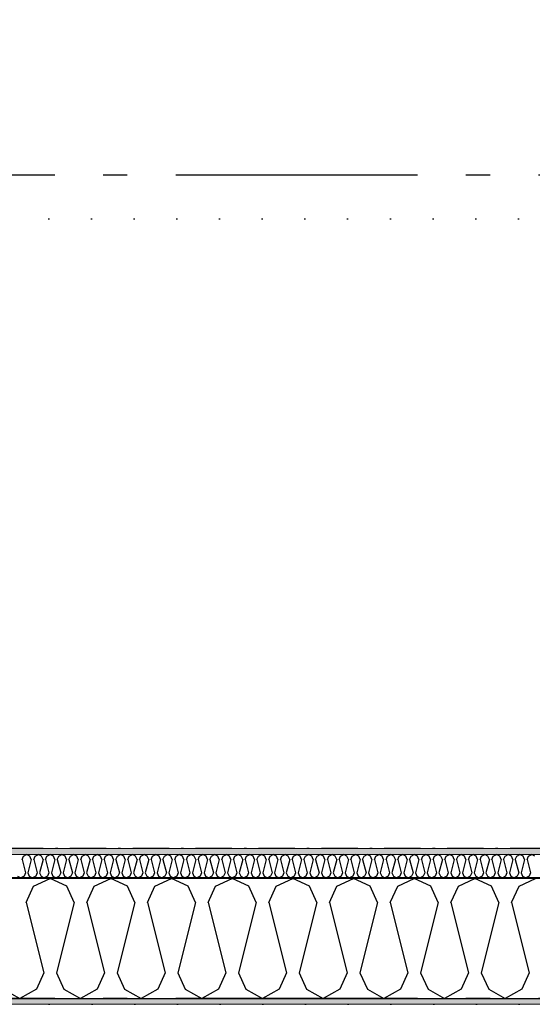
# Model space of a CAD drawing. Header units: millimetres. Extents: x -150 to 340869, y -1115 to 365939.
# Tile 16 of 193: x 283712 to 284772, y 347759 to 349792. Entities that reach past the tile are written whole.
import ezdxf
from ezdxf.enums import TextEntityAlignment as Align

# ---------------------------------------------------------------- set-up
doc = ezdxf.new("R2010")
doc.units = ezdxf.units.MM
doc.header["$LTSCALE"] = 0.5
doc.header["$MEASUREMENT"] = 0
for name, pattern in [('Akselinje', [1500, 1000, -200, 100, -200]), ('Over snittplan', [260, 150, -50, 10, -50]), ('PLINE', [0]), ('Tett prikk', [176.388884, 0, -176.388884])]:
    doc.linetypes.add(name, pattern=pattern)
for name, color, linetype in [('232- Ikke-bærende yttervegger (Skravur)(Nye konstruksjoner)', 7, 'Continuous'), ('232- Ikke-bærende yttervegger(Nye konstruksjoner)', 7, 'Continuous'), ('255- Gulvoverflate(Nye konstruksjoner)', 7, 'Continuous'), ('26-- Yttertak(Nye konstruksjoner)', 7, 'Continuous'), ('82-- Modullinjer(Nye konstruksjoner)', 7, 'Continuous')]:
    doc.layers.add(name, color=color, linetype=linetype)
doc.layers.add('235- Utvendig kledning og overflate(Nye konstruksjoner)', color=7, linetype='Continuous', lineweight=0)
doc.layers.add('236- Innvendig kledning og overflate(Nye konstruksjoner)', color=7, linetype='Continuous', lineweight=0)
doc.styles.add('GENERATED_STYLE_4', font='arial.ttf')
pattern_1 = [(0, (0, 0), (0, 43.30127), [0, -25]), (0, (12.5, 21.65), (0, 43.30127), [0, -25])]

# ---------------------------------------------------------------- blocks, each defined once
blk = doc.blocks.new('*X18')
at = {"layer": '232- Ikke-bærende yttervegger (Skravur)(Nye konstruksjoner)', "linetype": 'PLINE'}
for p, q in [((283717.1, 348058), (283720, 348064.5)), ((283717.1, 348058), (283724.1, 348029.9)), ((283720, 348064.5), (283726.7, 348067.7)), ((283733.3, 348064.5), (283726.7, 348067.7)), ((283736.3, 348058), (283729.2, 348029.9)), ((283736.3, 348058), (283733.3, 348064.5)), ((283741.4, 348058), (283744.3, 348064.5)), ((283741.4, 348058), (283748.4, 348029.9)), ((283744.3, 348064.5), (283750.9, 348067.7)), ((283757.6, 348064.5), (283750.9, 348067.7)), ((283760.5, 348058), (283753.5, 348029.9)), ((283760.5, 348058), (283757.6, 348064.5)), ((283765.6, 348058), (283768.6, 348064.5)), ((283765.6, 348058), (283772.7, 348029.9)), ((283768.6, 348064.5), (283775.2, 348067.7)), ((283781.9, 348064.5), (283775.2, 348067.7)), ((283784.8, 348058), (283777.8, 348029.9)), ((283784.8, 348058), (283781.9, 348064.5)), ((283789.9, 348058), (283792.9, 348064.5)), ((283789.9, 348058), (283797, 348029.9)), ((283792.9, 348064.5), (283799.5, 348067.7)), ((283806.1, 348064.5), (283799.5, 348067.7)), ((283809.1, 348058), (283802.1, 348029.9)), ((283809.1, 348058), (283806.1, 348064.5)), ((283814.2, 348058), (283817.2, 348064.5)), ((283814.2, 348058), (283821.2, 348029.9)), ((283817.2, 348064.5), (283823.8, 348067.7)), ((283830.4, 348064.5), (283823.8, 348067.7)), ((283833.4, 348058), (283826.3, 348029.9)), ((283833.4, 348058), (283830.4, 348064.5)), ((283838.5, 348058), (283841.4, 348064.5)), ((283838.5, 348058), (283845.5, 348029.9)), ((283841.4, 348064.5), (283848.1, 348067.7)), ((283854.7, 348064.5), (283848.1, 348067.7)), ((283857.7, 348058), (283850.6, 348029.9)), ((283857.7, 348058), (283854.7, 348064.5)), ((283862.8, 348058), (283865.7, 348064.5)), ((283862.8, 348058), (283869.8, 348029.9)), ((283865.7, 348064.5), (283872.4, 348067.7)), ((283879, 348064.5), (283872.4, 348067.7)), ((283881.9, 348058), (283874.9, 348029.9)), ((283881.9, 348058), (283879, 348064.5)), ((283887, 348058), (283890, 348064.5)), ((283887, 348058), (283894.1, 348029.9)), ((283890, 348064.5), (283896.6, 348067.7)), ((283903.3, 348064.5), (283896.6, 348067.7)), ((283906.2, 348058), (283899.2, 348029.9)), ((283906.2, 348058), (283903.3, 348064.5)), ((283911.3, 348058), (283914.3, 348064.5)), ((283911.3, 348058), (283918.4, 348029.9)), ((283914.3, 348064.5), (283920.9, 348067.7)), ((283927.5, 348064.5), (283920.9, 348067.7)), ((283930.5, 348058), (283923.5, 348029.9)), ((283930.5, 348058), (283927.5, 348064.5)), ((283935.6, 348058), (283938.6, 348064.5)), ((283935.6, 348058), (283942.6, 348029.9)), ((283938.6, 348064.5), (283945.2, 348067.7)), ((283951.8, 348064.5), (283945.2, 348067.7)), ((283954.8, 348058), (283947.8, 348029.9)), ((283954.8, 348058), (283951.8, 348064.5)), ((283959.9, 348058), (283962.9, 348064.5)), ((283959.9, 348058), (283966.9, 348029.9)), ((283962.9, 348064.5), (283969.5, 348067.7)), ((283976.1, 348064.5), (283969.5, 348067.7)), ((283979.1, 348058), (283972, 348029.9)), ((283979.1, 348058), (283976.1, 348064.5)), ((283984.2, 348058), (283987.1, 348064.5)), ((283984.2, 348058), (283991.2, 348029.9)), ((283987.1, 348064.5), (283993.8, 348067.7)), ((284000.4, 348064.5), (283993.8, 348067.7)), ((284003.4, 348058), (283996.3, 348029.9)), ((284003.4, 348058), (284000.4, 348064.5)), ((284008.5, 348058), (284011.4, 348064.5)), ((284008.5, 348058), (284015.5, 348029.9)), ((284011.4, 348064.5), (284018, 348067.7)), ((284024.7, 348064.5), (284018, 348067.7)), ((284027.6, 348058), (284020.6, 348029.9)), ((284027.6, 348058), (284024.7, 348064.5)), ((284032.7, 348058), (284035.7, 348064.5)), ((284032.7, 348058), (284039.8, 348029.9)), ((284035.7, 348064.5), (284042.3, 348067.7)), ((284049, 348064.5), (284042.3, 348067.7)), ((284051.9, 348058), (284044.9, 348029.9)), ((284051.9, 348058), (284049, 348064.5)), ((284057, 348058), (284060, 348064.5)), ((284057, 348058), (284064.1, 348029.9)), ((284060, 348064.5), (284066.6, 348067.7)), ((284073.2, 348064.5), (284066.6, 348067.7)), ((284076.2, 348058), (284069.2, 348029.9)), ((284076.2, 348058), (284073.2, 348064.5)), ((284081.3, 348058), (284084.3, 348064.5)), ((284081.3, 348058), (284088.3, 348029.9)), ((284084.3, 348064.5), (284090.9, 348067.7)), ((284097.5, 348064.5), (284090.9, 348067.7)), ((284100.5, 348058), (284093.4, 348029.9)), ((284100.5, 348058), (284097.5, 348064.5)), ((284105.6, 348058), (284108.5, 348064.5)), ((284105.6, 348058), (284112.6, 348029.9)), ((284108.5, 348064.5), (284115.2, 348067.7)), ((284121.8, 348064.5), (284115.2, 348067.7)), ((284124.8, 348058), (284117.7, 348029.9)), ((284124.8, 348058), (284121.8, 348064.5)), ((284129.9, 348058), (284132.8, 348064.5)), ((284129.9, 348058), (284136.9, 348029.9)), ((284132.8, 348064.5), (284139.5, 348067.7)), ((284146.1, 348064.5), (284139.5, 348067.7)), ((284149, 348058), (284142, 348029.9)), ((284149, 348058), (284146.1, 348064.5)), ((284154.1, 348058), (284157.1, 348064.5)), ((284154.1, 348058), (284161.2, 348029.9)), ((284157.1, 348064.5), (284163.7, 348067.7)), ((284170.4, 348064.5), (284163.7, 348067.7)), ((284173.3, 348058), (284166.3, 348029.9)), ((284173.3, 348058), (284170.4, 348064.5)), ((284178.4, 348058), (284181.4, 348064.5)), ((284178.4, 348058), (284185.5, 348029.9)), ((284181.4, 348064.5), (284188, 348067.7)), ((284194.6, 348064.5), (284188, 348067.7)), ((284197.6, 348058), (284190.6, 348029.9)), ((284197.6, 348058), (284194.6, 348064.5)), ((284202.7, 348058), (284205.7, 348064.5)), ((284202.7, 348058), (284209.7, 348029.9)), ((284205.7, 348064.5), (284212.3, 348067.7)), ((284218.9, 348064.5), (284212.3, 348067.7)), ((284221.9, 348058), (284214.8, 348029.9)), ((284221.9, 348058), (284218.9, 348064.5)), ((284227, 348058), (284229.9, 348064.5)), ((284227, 348058), (284234, 348029.9)), ((284229.9, 348064.5), (284236.6, 348067.7)), ((284243.2, 348064.5), (284236.6, 348067.7)), ((284246.2, 348058), (284239.1, 348029.9)), ((284246.2, 348058), (284243.2, 348064.5)), ((284251.3, 348058), (284254.2, 348064.5)), ((284251.3, 348058), (284258.3, 348029.9)), ((284254.2, 348064.5), (284260.9, 348067.7)), ((284267.5, 348064.5), (284260.9, 348067.7)), ((284270.4, 348058), (284263.4, 348029.9)), ((284270.4, 348058), (284267.5, 348064.5)), ((284275.5, 348058), (284278.5, 348064.5)), ((284275.5, 348058), (284282.6, 348029.9)), ((284278.5, 348064.5), (284285.1, 348067.7)), ((284291.8, 348064.5), (284285.1, 348067.7)), ((284294.7, 348058), (284287.7, 348029.9)), ((284294.7, 348058), (284291.8, 348064.5)), ((284299.8, 348058), (284302.8, 348064.5)), ((284299.8, 348058), (284306.9, 348029.9)), ((284302.8, 348064.5), (284309.4, 348067.7)), ((284316, 348064.5), (284309.4, 348067.7)), ((284319, 348058), (284312, 348029.9)), ((284319, 348058), (284316, 348064.5)), ((284324.1, 348058), (284327.1, 348064.5)), ((284324.1, 348058), (284331.1, 348029.9)), ((284327.1, 348064.5), (284333.7, 348067.7)), ((284340.3, 348064.5), (284333.7, 348067.7)), ((284343.3, 348058), (284336.3, 348029.9)), ((284343.3, 348058), (284340.3, 348064.5)), ((284348.4, 348058), (284351.4, 348064.5)), ((284348.4, 348058), (284355.4, 348029.9)), ((284351.4, 348064.5), (284358, 348067.7)), ((284364.6, 348064.5), (284358, 348067.7)), ((284367.6, 348058), (284360.5, 348029.9)), ((284367.6, 348058), (284364.6, 348064.5)), ((284372.7, 348058), (284375.6, 348064.5)), ((284372.7, 348058), (284379.7, 348029.9)), ((284375.6, 348064.5), (284382.3, 348067.7)), ((284388.9, 348064.5), (284382.3, 348067.7)), ((284391.9, 348058), (284384.8, 348029.9)), ((284391.9, 348058), (284388.9, 348064.5)), ((284397, 348058), (284399.9, 348064.5)), ((284397, 348058), (284404, 348029.9)), ((284399.9, 348064.5), (284406.5, 348067.7)), ((284413.2, 348064.5), (284406.5, 348067.7)), ((284416.1, 348058), (284409.1, 348029.9)), ((284416.1, 348058), (284413.2, 348064.5)), ((284421.2, 348058), (284424.2, 348064.5)), ((284421.2, 348058), (284428.3, 348029.9)), ((284424.2, 348064.5), (284430.8, 348067.7)), ((284437.5, 348064.5), (284430.8, 348067.7)), ((284440.4, 348058), (284433.4, 348029.9)), ((284440.4, 348058), (284437.5, 348064.5)), ((284445.5, 348058), (284448.5, 348064.5)), ((284445.5, 348058), (284452.6, 348029.9)), ((284448.5, 348064.5), (284455.1, 348067.7)), ((284461.7, 348064.5), (284455.1, 348067.7)), ((284464.7, 348058), (284457.7, 348029.9)), ((284464.7, 348058), (284461.7, 348064.5)), ((284469.8, 348058), (284472.8, 348064.5)), ((284469.8, 348058), (284476.8, 348029.9)), ((284472.8, 348064.5), (284479.4, 348067.7)), ((284486, 348064.5), (284479.4, 348067.7)), ((284489, 348058), (284481.9, 348029.9)), ((284489, 348058), (284486, 348064.5)), ((284494.1, 348058), (284497, 348064.5)), ((284494.1, 348058), (284501.1, 348029.9)), ((284497, 348064.5), (284503.7, 348067.7)), ((284510.3, 348064.5), (284503.7, 348067.7)), ((284513.3, 348058), (284506.2, 348029.9)), ((284513.3, 348058), (284510.3, 348064.5)), ((284518.4, 348058), (284521.3, 348064.5)), ((284518.4, 348058), (284525.4, 348029.9)), ((284521.3, 348064.5), (284528, 348067.7)), ((284534.6, 348064.5), (284528, 348067.7)), ((284537.5, 348058), (284530.5, 348029.9)), ((284537.5, 348058), (284534.6, 348064.5)), ((284542.6, 348058), (284545.6, 348064.5)), ((284542.6, 348058), (284549.7, 348029.9)), ((284545.6, 348064.5), (284552.2, 348067.7)), ((284558.9, 348064.5), (284552.2, 348067.7)), ((284561.8, 348058), (284554.8, 348029.9)), ((284561.8, 348058), (284558.9, 348064.5)), ((284566.9, 348058), (284569.9, 348064.5)), ((284566.9, 348058), (284574, 348029.9)), ((284569.9, 348064.5), (284576.5, 348067.7)), ((284583.1, 348064.5), (284576.5, 348067.7)), ((284586.1, 348058), (284579.1, 348029.9)), ((284586.1, 348058), (284583.1, 348064.5)), ((284591.2, 348058), (284594.2, 348064.5)), ((284591.2, 348058), (284598.2, 348029.9)), ((284594.2, 348064.5), (284600.8, 348067.7)), ((284607.4, 348064.5), (284600.8, 348067.7)), ((284610.4, 348058), (284603.3, 348029.9)), ((284610.4, 348058), (284607.4, 348064.5)), ((284615.5, 348058), (284618.4, 348064.5)), ((284615.5, 348058), (284622.5, 348029.9)), ((284618.4, 348064.5), (284625.1, 348067.7)), ((284631.7, 348064.5), (284625.1, 348067.7)), ((284634.7, 348058), (284627.6, 348029.9)), ((284634.7, 348058), (284631.7, 348064.5)), ((284639.8, 348058), (284642.7, 348064.5)), ((284639.8, 348058), (284646.8, 348029.9)), ((284642.7, 348064.5), (284649.4, 348067.7)), ((284656, 348064.5), (284649.4, 348067.7)), ((284658.9, 348058), (284651.9, 348029.9)), ((284658.9, 348058), (284656, 348064.5)), ((284664, 348058), (284667, 348064.5)), ((284664, 348058), (284671.1, 348029.9)), ((284667, 348064.5), (284673.6, 348067.7)), ((284680.3, 348064.5), (284673.6, 348067.7)), ((284683.2, 348058), (284676.2, 348029.9)), ((284683.2, 348058), (284680.3, 348064.5)), ((284688.3, 348058), (284691.3, 348064.5)), ((284688.3, 348058), (284695.4, 348029.9)), ((284691.3, 348064.5), (284697.9, 348067.7)), ((284704.6, 348064.5), (284697.9, 348067.7)), ((284707.5, 348058), (284700.5, 348029.9)), ((284707.5, 348058), (284704.6, 348064.5)), ((284712.6, 348058), (284715.6, 348064.5)), ((284712.6, 348058), (284719.6, 348029.9)), ((284715.6, 348064.5), (284722.2, 348067.7)), ((284728.8, 348064.5), (284722.2, 348067.7)), ((284731.8, 348058), (284724.8, 348029.9)), ((284731.8, 348058), (284728.8, 348064.5)), ((284736.9, 348058), (284739.9, 348064.5)), ((284736.9, 348058), (284743.9, 348029.9)), ((284739.9, 348064.5), (284746.5, 348067.7)), ((284753.1, 348064.5), (284746.5, 348067.7)), ((284756.1, 348058), (284749, 348029.9)), ((284756.1, 348058), (284753.1, 348064.5)), ((284761.2, 348058), (284764.1, 348064.5)), ((284761.2, 348058), (284768.2, 348029.9)), ((284764.1, 348064.5), (284770.8, 348067.7)), ((284777.4, 348064.5), (284770.8, 348067.7)), ((283707.9, 348023.4), (283714.5, 348019.7)), ((283721.2, 348023.4), (283714.5, 348019.7)), ((283724.1, 348029.9), (283721.2, 348023.4)), ((283729.2, 348029.9), (283732.2, 348023.4)), ((283732.2, 348023.4), (283738.8, 348019.7)), ((283745.4, 348023.4), (283738.8, 348019.7)), ((283748.4, 348029.9), (283745.4, 348023.4)), ((283753.5, 348029.9), (283756.5, 348023.4)), ((283756.5, 348023.4), (283763.1, 348019.7)), ((283769.7, 348023.4), (283763.1, 348019.7)), ((283772.7, 348029.9), (283769.7, 348023.4)), ((283777.8, 348029.9), (283780.7, 348023.4)), ((283780.7, 348023.4), (283787.4, 348019.7)), ((283794, 348023.4), (283787.4, 348019.7)), ((283797, 348029.9), (283794, 348023.4)), ((283802.1, 348029.9), (283805, 348023.4)), ((283805, 348023.4), (283811.7, 348019.7)), ((283818.3, 348023.4), (283811.7, 348019.7)), ((283821.2, 348029.9), (283818.3, 348023.4)), ((283826.3, 348029.9), (283829.3, 348023.4)), ((283829.3, 348023.4), (283835.9, 348019.7)), ((283842.6, 348023.4), (283835.9, 348019.7)), ((283845.5, 348029.9), (283842.6, 348023.4)), ((283850.6, 348029.9), (283853.6, 348023.4)), ((283853.6, 348023.4), (283860.2, 348019.7)), ((283866.8, 348023.4), (283860.2, 348019.7)), ((283869.8, 348029.9), (283866.8, 348023.4)), ((283874.9, 348029.9), (283877.9, 348023.4)), ((283877.9, 348023.4), (283884.5, 348019.7)), ((283891.1, 348023.4), (283884.5, 348019.7)), ((283894.1, 348029.9), (283891.1, 348023.4)), ((283899.2, 348029.9), (283902.1, 348023.4)), ((283902.1, 348023.4), (283908.8, 348019.7)), ((283915.4, 348023.4), (283908.8, 348019.7)), ((283918.4, 348029.9), (283915.4, 348023.4)), ((283923.5, 348029.9), (283926.4, 348023.4)), ((283926.4, 348023.4), (283933.1, 348019.7)), ((283939.7, 348023.4), (283933.1, 348019.7)), ((283942.6, 348029.9), (283939.7, 348023.4)), ((283947.8, 348029.9), (283950.7, 348023.4)), ((283950.7, 348023.4), (283957.3, 348019.7)), ((283964, 348023.4), (283957.3, 348019.7)), ((283966.9, 348029.9), (283964, 348023.4)), ((283972, 348029.9), (283975, 348023.4)), ((283975, 348023.4), (283981.6, 348019.7)), ((283988.3, 348023.4), (283981.6, 348019.7)), ((283991.2, 348029.9), (283988.3, 348023.4)), ((283996.3, 348029.9), (283999.3, 348023.4)), ((283999.3, 348023.4), (284005.9, 348019.7)), ((284012.5, 348023.4), (284005.9, 348019.7)), ((284015.5, 348029.9), (284012.5, 348023.4)), ((284020.6, 348029.9), (284023.6, 348023.4)), ((284023.6, 348023.4), (284030.2, 348019.7)), ((284036.8, 348023.4), (284030.2, 348019.7)), ((284039.8, 348029.9), (284036.8, 348023.4)), ((284044.9, 348029.9), (284047.8, 348023.4)), ((284047.8, 348023.4), (284054.5, 348019.7)), ((284061.1, 348023.4), (284054.5, 348019.7)), ((284064.1, 348029.9), (284061.1, 348023.4)), ((284069.2, 348029.9), (284072.1, 348023.4)), ((284072.1, 348023.4), (284078.7, 348019.7)), ((284085.4, 348023.4), (284078.7, 348019.7)), ((284088.3, 348029.9), (284085.4, 348023.4)), ((284093.4, 348029.9), (284096.4, 348023.4)), ((284096.4, 348023.4), (284103, 348019.7)), ((284109.7, 348023.4), (284103, 348019.7)), ((284112.6, 348029.9), (284109.7, 348023.4)), ((284117.7, 348029.9), (284120.7, 348023.4)), ((284120.7, 348023.4), (284127.3, 348019.7)), ((284133.9, 348023.4), (284127.3, 348019.7)), ((284136.9, 348029.9), (284133.9, 348023.4)), ((284142, 348029.9), (284145, 348023.4)), ((284145, 348023.4), (284151.6, 348019.7)), ((284158.2, 348023.4), (284151.6, 348019.7)), ((284161.2, 348029.9), (284158.2, 348023.4)), ((284166.3, 348029.9), (284169.2, 348023.4)), ((284169.2, 348023.4), (284175.9, 348019.7)), ((284182.5, 348023.4), (284175.9, 348019.7)), ((284185.5, 348029.9), (284182.5, 348023.4)), ((284190.6, 348029.9), (284193.5, 348023.4)), ((284193.5, 348023.4), (284200.2, 348019.7)), ((284206.8, 348023.4), (284200.2, 348019.7)), ((284209.7, 348029.9), (284206.8, 348023.4)), ((284214.8, 348029.9), (284217.8, 348023.4)), ((284217.8, 348023.4), (284224.4, 348019.7)), ((284231.1, 348023.4), (284224.4, 348019.7)), ((284234, 348029.9), (284231.1, 348023.4)), ((284239.1, 348029.9), (284242.1, 348023.4)), ((284242.1, 348023.4), (284248.7, 348019.7)), ((284255.3, 348023.4), (284248.7, 348019.7)), ((284258.3, 348029.9), (284255.3, 348023.4)), ((284263.4, 348029.9), (284266.4, 348023.4)), ((284266.4, 348023.4), (284273, 348019.7)), ((284279.6, 348023.4), (284273, 348019.7)), ((284282.6, 348029.9), (284279.6, 348023.4)), ((284287.7, 348029.9), (284290.6, 348023.4)), ((284290.6, 348023.4), (284297.3, 348019.7)), ((284303.9, 348023.4), (284297.3, 348019.7)), ((284306.9, 348029.9), (284303.9, 348023.4)), ((284312, 348029.9), (284314.9, 348023.4)), ((284314.9, 348023.4), (284321.6, 348019.7)), ((284328.2, 348023.4), (284321.6, 348019.7)), ((284331.1, 348029.9), (284328.2, 348023.4)), ((284336.3, 348029.9), (284339.2, 348023.4)), ((284339.2, 348023.4), (284345.8, 348019.7)), ((284352.5, 348023.4), (284345.8, 348019.7)), ((284355.4, 348029.9), (284352.5, 348023.4)), ((284360.5, 348029.9), (284363.5, 348023.4)), ((284363.5, 348023.4), (284370.1, 348019.7)), ((284376.8, 348023.4), (284370.1, 348019.7)), ((284379.7, 348029.9), (284376.8, 348023.4)), ((284384.8, 348029.9), (284387.8, 348023.4)), ((284387.8, 348023.4), (284394.4, 348019.7)), ((284401, 348023.4), (284394.4, 348019.7)), ((284404, 348029.9), (284401, 348023.4)), ((284409.1, 348029.9), (284412.1, 348023.4)), ((284412.1, 348023.4), (284418.7, 348019.7)), ((284425.3, 348023.4), (284418.7, 348019.7)), ((284428.3, 348029.9), (284425.3, 348023.4)), ((284433.4, 348029.9), (284436.3, 348023.4)), ((284436.3, 348023.4), (284443, 348019.7)), ((284449.6, 348023.4), (284443, 348019.7)), ((284452.6, 348029.9), (284449.6, 348023.4)), ((284457.7, 348029.9), (284460.6, 348023.4)), ((284460.6, 348023.4), (284467.2, 348019.7)), ((284473.9, 348023.4), (284467.2, 348019.7)), ((284476.8, 348029.9), (284473.9, 348023.4)), ((284481.9, 348029.9), (284484.9, 348023.4)), ((284484.9, 348023.4), (284491.5, 348019.7)), ((284498.2, 348023.4), (284491.5, 348019.7)), ((284501.1, 348029.9), (284498.2, 348023.4)), ((284506.2, 348029.9), (284509.2, 348023.4)), ((284509.2, 348023.4), (284515.8, 348019.7)), ((284522.4, 348023.4), (284515.8, 348019.7)), ((284525.4, 348029.9), (284522.4, 348023.4)), ((284530.5, 348029.9), (284533.5, 348023.4)), ((284533.5, 348023.4), (284540.1, 348019.7)), ((284546.7, 348023.4), (284540.1, 348019.7)), ((284549.7, 348029.9), (284546.7, 348023.4)), ((284554.8, 348029.9), (284557.7, 348023.4)), ((284557.7, 348023.4), (284564.4, 348019.7)), ((284571, 348023.4), (284564.4, 348019.7)), ((284574, 348029.9), (284571, 348023.4)), ((284579.1, 348029.9), (284582, 348023.4)), ((284582, 348023.4), (284588.7, 348019.7)), ((284595.3, 348023.4), (284588.7, 348019.7)), ((284598.2, 348029.9), (284595.3, 348023.4)), ((284603.3, 348029.9), (284606.3, 348023.4)), ((284606.3, 348023.4), (284612.9, 348019.7)), ((284619.6, 348023.4), (284612.9, 348019.7)), ((284622.5, 348029.9), (284619.6, 348023.4)), ((284627.6, 348029.9), (284630.6, 348023.4)), ((284630.6, 348023.4), (284637.2, 348019.7)), ((284643.8, 348023.4), (284637.2, 348019.7)), ((284646.8, 348029.9), (284643.8, 348023.4)), ((284651.9, 348029.9), (284654.9, 348023.4)), ((284654.9, 348023.4), (284661.5, 348019.7)), ((284668.1, 348023.4), (284661.5, 348019.7)), ((284671.1, 348029.9), (284668.1, 348023.4)), ((284676.2, 348029.9), (284679.1, 348023.4)), ((284679.1, 348023.4), (284685.8, 348019.7)), ((284692.4, 348023.4), (284685.8, 348019.7)), ((284695.4, 348029.9), (284692.4, 348023.4)), ((284700.5, 348029.9), (284703.4, 348023.4)), ((284703.4, 348023.4), (284710.1, 348019.7)), ((284716.7, 348023.4), (284710.1, 348019.7)), ((284719.6, 348029.9), (284716.7, 348023.4)), ((284724.8, 348029.9), (284727.7, 348023.4)), ((284727.7, 348023.4), (284734.3, 348019.7)), ((284741, 348023.4), (284734.3, 348019.7)), ((284743.9, 348029.9), (284741, 348023.4)), ((284749, 348029.9), (284752, 348023.4)), ((284752, 348023.4), (284758.6, 348019.7)), ((284765.3, 348023.4), (284758.6, 348019.7)), ((284768.2, 348029.9), (284765.3, 348023.4))]:
    blk.add_line(p, q, dxfattribs=at)
blk = doc.blocks.new('*X20')
at = {"layer": '232- Ikke-bærende yttervegger (Skravur)(Nye konstruksjoner)', "linetype": 'PLINE'}
for p, q in [((283741, 348002.5), (283775.2, 348018.7)), ((283809.5, 348002.5), (283775.2, 348018.7)), ((283866.4, 348002.5), (283900.7, 348018.7)), ((283934.9, 348002.5), (283900.7, 348018.7)), ((283991.9, 348002.5), (284026.1, 348018.7)), ((284060.4, 348002.5), (284026.1, 348018.7)), ((284117.3, 348002.5), (284151.6, 348018.7)), ((284185.9, 348002.5), (284151.6, 348018.7)), ((284242.8, 348002.5), (284277, 348018.7)), ((284311.3, 348002.5), (284277, 348018.7)), ((284368.2, 348002.5), (284402.5, 348018.7)), ((284436.8, 348002.5), (284402.5, 348018.7)), ((284493.7, 348002.5), (284528, 348018.7)), ((284562.2, 348002.5), (284528, 348018.7)), ((284619.1, 348002.5), (284653.4, 348018.7)), ((284687.7, 348002.5), (284653.4, 348018.7)), ((284744.6, 348002.5), (284778.9, 348018.7)), ((283725.7, 347968.9), (283741, 348002.5)), ((283824.8, 347968.9), (283809.5, 348002.5)), ((283851.1, 347968.9), (283866.4, 348002.5)), ((283950.2, 347968.9), (283934.9, 348002.5)), ((283976.6, 347968.9), (283991.9, 348002.5)), ((284075.7, 347968.9), (284060.4, 348002.5)), ((284102, 347968.9), (284117.3, 348002.5)), ((284201.1, 347968.9), (284185.9, 348002.5)), ((284227.5, 347968.9), (284242.8, 348002.5)), ((284326.6, 347968.9), (284311.3, 348002.5)), ((284352.9, 347968.9), (284368.2, 348002.5)), ((284452, 347968.9), (284436.8, 348002.5)), ((284478.4, 347968.9), (284493.7, 348002.5)), ((284577.5, 347968.9), (284562.2, 348002.5)), ((284603.9, 347968.9), (284619.1, 348002.5)), ((284703, 347968.9), (284687.7, 348002.5)), ((284729.3, 347968.9), (284744.6, 348002.5)), ((283725.7, 347968.9), (283762.1, 347823.4)), ((283824.8, 347968.9), (283788.4, 347823.4)), ((283851.1, 347968.9), (283887.5, 347823.4)), ((283950.2, 347968.9), (283913.9, 347823.4)), ((283976.6, 347968.9), (284013, 347823.4)), ((284075.7, 347968.9), (284039.3, 347823.4)), ((284102, 347968.9), (284138.4, 347823.4)), ((284201.1, 347968.9), (284164.8, 347823.4)), ((284227.5, 347968.9), (284263.9, 347823.4)), ((284326.6, 347968.9), (284290.2, 347823.4)), ((284352.9, 347968.9), (284389.3, 347823.4)), ((284452, 347968.9), (284415.7, 347823.4)), ((284478.4, 347968.9), (284514.8, 347823.4)), ((284577.5, 347968.9), (284541.1, 347823.4)), ((284603.9, 347968.9), (284640.2, 347823.4)), ((284703, 347968.9), (284666.6, 347823.4)), ((284729.3, 347968.9), (284765.7, 347823.4)), ((283762.1, 347823.4), (283746.8, 347789.8)), ((283788.4, 347823.4), (283803.7, 347789.8)), ((283887.5, 347823.4), (283872.2, 347789.8)), ((283913.9, 347823.4), (283929.2, 347789.8)), ((284013, 347823.4), (283997.7, 347789.8)), ((284039.3, 347823.4), (284054.6, 347789.8)), ((284138.4, 347823.4), (284123.1, 347789.8)), ((284164.8, 347823.4), (284180.1, 347789.8)), ((284263.9, 347823.4), (284248.6, 347789.8)), ((284290.2, 347823.4), (284305.5, 347789.8)), ((284389.3, 347823.4), (284374, 347789.8)), ((284415.7, 347823.4), (284431, 347789.8)), ((284514.8, 347823.4), (284499.5, 347789.8)), ((284541.1, 347823.4), (284556.4, 347789.8)), ((284640.2, 347823.4), (284624.9, 347789.8)), ((284666.6, 347823.4), (284681.9, 347789.8)), ((284765.7, 347823.4), (284750.4, 347789.8)), ((283678.2, 347789.8), (283712.5, 347770.7)), ((283746.8, 347789.8), (283712.5, 347770.7)), ((283803.7, 347789.8), (283838, 347770.7)), ((283872.2, 347789.8), (283838, 347770.7)), ((283929.2, 347789.8), (283963.4, 347770.7)), ((283997.7, 347789.8), (283963.4, 347770.7)), ((284054.6, 347789.8), (284088.9, 347770.7)), ((284123.1, 347789.8), (284088.9, 347770.7)), ((284180.1, 347789.8), (284214.3, 347770.7)), ((284248.6, 347789.8), (284214.3, 347770.7)), ((284305.5, 347789.8), (284339.8, 347770.7)), ((284374, 347789.8), (284339.8, 347770.7)), ((284431, 347789.8), (284465.2, 347770.7)), ((284499.5, 347789.8), (284465.2, 347770.7)), ((284556.4, 347789.8), (284590.7, 347770.7)), ((284624.9, 347789.8), (284590.7, 347770.7)), ((284681.9, 347789.8), (284716.1, 347770.7)), ((284750.4, 347789.8), (284716.1, 347770.7))]:
    blk.add_line(p, q, dxfattribs=at)
blk = doc.blocks.new('Standard grid marker[5]', base_point=(305734.8, 347770.7))
at = {"layer": '82-- Modullinjer(Nye konstruksjoner)', "linetype": 'Akselinje'}
blk.add_line((305534.8, 347770.7), (271734.8, 347770.7), dxfattribs=at)
at = {"layer": '82-- Modullinjer(Nye konstruksjoner)', "style": 'GENERATED_STYLE_4'}
for tag, p in [('AC_MarkerText_1_1', (271409.8, 347824.4)), ('AC_MarkerText_1_0', (305859.8, 347824.4))]:
    blk.add_attdef(tag, text='', height=100, rotation=360, dxfattribs=at).set_placement(p, align=Align.TOP_CENTER)
blk = doc.blocks.new('Standard grid marker[15]', base_point=(305734.8, 349470.7))
at = {"layer": '82-- Modullinjer(Nye konstruksjoner)', "linetype": 'Akselinje'}
blk.add_line((305534.8, 349470.7), (271734.8, 349470.7), dxfattribs=at)
at = {"layer": '82-- Modullinjer(Nye konstruksjoner)', "style": 'GENERATED_STYLE_4'}
for tag, p in [('AC_MarkerText_1_1', (271409.8, 349524.4)), ('AC_MarkerText_1_0', (305859.8, 349524.4))]:
    blk.add_attdef(tag, text='', height=100, rotation=360, dxfattribs=at).set_placement(p, align=Align.TOP_CENTER)

msp = doc.modelspace()

# ---------------------------------------------------------------- hatches: boundary and pattern name
at = {"layer": '232- Ikke-bærende yttervegger (Skravur)(Nye konstruksjoner)', "linetype": 'Continuous'}
h = msp.add_hatch(dxfattribs=at)
h.set_pattern_fill('Prikker_tett', color=256, style=0, pattern_type=2)
h.set_pattern_definition(pattern_1)
h.paths.add_polyline_path([(302741, 348080.7), (277911, 348080.7), (277911, 348067.7), (302741, 348067.7)])
msp.add_hatch(color=256, dxfattribs=at).paths.add_polyline_path([(302802, 348019.7), (277850, 348019.7), (277850, 348018.7), (302802, 348018.7)])
h = msp.add_hatch(dxfattribs=at)
h.set_pattern_fill('Prikker_tett', color=256, style=0, pattern_type=2)
h.set_pattern_definition(pattern_1)
h.paths.add_polyline_path([(303051, 347770.7), (277601, 347770.7), (277601, 347758.7), (303051, 347758.7)])

# ---------------------------------------------------------------- linework, layer by layer
at = {"layer": '232- Ikke-bærende yttervegger(Nye konstruksjoner)', "linetype": 'PLINE'}
for p, q in [((302803, 348018.7), (277850, 348018.7)), ((302802, 348019.7), (277898, 348019.7)), ((277849, 347770.7), (302803, 347770.7))]:
    msp.add_line(p, q, dxfattribs=at)
at = {"layer": '232- Ikke-bærende yttervegger(Nye konstruksjoner)', "linetype": 'Over snittplan', "flags": 128}
msp.add_lwpolyline([(302741, 348080.7), (277911, 348080.7)], dxfattribs=at)
at = {"layer": '235- Utvendig kledning og overflate(Nye konstruksjoner)', "linetype": 'PLINE'}
msp.add_line((277601, 347758.7), (303051, 347758.7), dxfattribs=at)
at = {"layer": '236- Innvendig kledning og overflate(Nye konstruksjoner)', "linetype": 'PLINE'}
msp.add_line((302754, 348067.7), (277911, 348067.7), dxfattribs=at)
at = {"layer": '236- Innvendig kledning og overflate(Nye konstruksjoner)', "linetype": 'PLINE', "flags": 128}
msp.add_lwpolyline([(302741, 348080.7), (277911, 348080.7)], dxfattribs=at)
at = {"layer": '255- Gulvoverflate(Nye konstruksjoner)', "linetype": 'PLINE', "flags": 128}
msp.add_lwpolyline([(277601, 349570.7), (277601, 347770.7), (285893, 347770.7), (294243, 347770.7), (303051, 347770.7), (303051, 349570.7), (303051, 358690.6), (277601, 358690.6), (277601, 354890.6)], close=True, dxfattribs=at)
at = {"layer": '26-- Yttertak(Nye konstruksjoner)', "linetype": 'Tett prikk', "flags": 128}
msp.add_lwpolyline([(285803, 349380.7), (281626, 349380.7), (281626, 347758.7), (285803, 347758.7)], close=True, dxfattribs=at)

# ---------------------------------------------------------------- block references
at = {"layer": '232- Ikke-bærende yttervegger(Nye konstruksjoner)'}
for name in ['*X18', '*X20']:
    msp.add_blockref(name, (0, 0), dxfattribs=at)
at = {"layer": '82-- Modullinjer(Nye konstruksjoner)', "linetype": 'PLINE'}
for name, p in [('Standard grid marker[15]', (305734.8, 349470.7)), ('Standard grid marker[5]', (305734.8, 347770.7))]:
    msp.add_blockref(name, p, dxfattribs=at)

doc.saveas('drawing.dxf')
